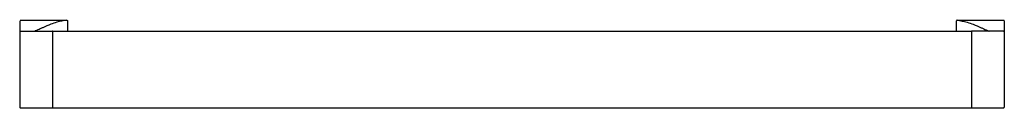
# Model space of a CAD drawing. Header units: millimetres. Extents: x 4120.28 to 4120.73, y 2030.716 to 2030.756.
import ezdxf

# ---------------------------------------------------------------- set-up
doc = ezdxf.new("R2010")
doc.units = ezdxf.units.MM
doc.layers.add('SANINDUSA', color=3, linetype='Continuous')

msp = doc.modelspace()

# ---------------------------------------------------------------- linework, layer by layer
at = {"layer": 'SANINDUSA'}
for p, q in [((4120.2798, 2030.75559), (4120.30114, 2030.75559)), ((4120.30114, 2030.75559), (4120.30114, 2030.75559)), ((4120.70795, 2030.75559), (4120.7293, 2030.75559)), ((4120.70795, 2030.75559), (4120.70795, 2030.75559)), ((4120.27955, 2030.75534), (4120.27955, 2030.71589)), ((4120.30139, 2030.75534), (4120.30139, 2030.75064)), ((4120.7077, 2030.75064), (4120.7077, 2030.75534)), ((4120.72955, 2030.75534), (4120.72955, 2030.71589)), ((4120.2798, 2030.75064), (4120.29435, 2030.75064)), ((4120.29455, 2030.75064), (4120.29455, 2030.71564)), ((4120.29455, 2030.75064), (4120.71455, 2030.75064)), ((4120.71455, 2030.75064), (4120.71455, 2030.71564)), ((4120.7293, 2030.75064), (4120.71475, 2030.75064)), ((4120.2798, 2030.71564), (4120.7293, 2030.71564))]:
    msp.add_line(p, q, dxfattribs=at)
for centre, radius, start, end in [((4120.2798, 2030.75039), 0.00025, 90, 180), ((4120.2865, 2030.75041), 0.000246, 81.1546, 89.9372), ((4120.29435, 2030.75044), 0.0002, 11.25, 90), ((4120.71475, 2030.75044), 0.0002, 90, 168.75), ((4120.7293, 2030.75039), 0.00025, 0, 90), ((4120.2798, 2030.71589), 0.00025, 180, 270), ((4120.29435, 2030.71584), 0.0002, 270, 348.75), ((4120.71475, 2030.71584), 0.0002, 191.25, 270), ((4120.7293, 2030.71589), 0.00025, 270, 0)]:
    msp.add_arc(centre, radius, start, end, dxfattribs=at)
for points, knots in [([(4120.30114, 2030.75559), (4120.29958, 2030.75544), (4120.29707, 2030.75493), (4120.29341, 2030.75368), (4120.29089, 2030.75258), (4120.28896, 2030.75169), (4120.28799, 2030.75124), (4120.28726, 2030.75092), (4120.28685, 2030.75076), (4120.28668, 2030.75071)], [0, 0, 0, 0, 0.305655, 0.498519, 0.75531, 0.844337, 0.913444, 0.964875, 1, 1, 1, 1]), ([(4120.70795, 2030.75559), (4120.70951, 2030.75544), (4120.71202, 2030.75493), (4120.71568, 2030.75368), (4120.71821, 2030.75258), (4120.72013, 2030.75169), (4120.7211, 2030.75124), (4120.72183, 2030.75092), (4120.72224, 2030.75076), (4120.72242, 2030.75071)], [0, 0, 0, 0, 0.305655, 0.498519, 0.75531, 0.844337, 0.913444, 0.964875, 1, 1, 1, 1]), ([(4120.72955, 2030.75534), (4120.72955, 2030.75541), (4120.72949, 2030.75554), (4120.72936, 2030.75559), (4120.7293, 2030.75559)], [0, 0, 0, 0, 0.499754, 1, 1, 1, 1]), ([(4120.28668, 2030.75071), (4120.28666, 2030.7507), (4120.2866, 2030.75068), (4120.28654, 2030.75067), (4120.2865, 2030.75066)], [0, 0, 0, 0, 0.281162, 1, 1, 1, 1]), ([(4120.2865, 2030.75066), (4120.2865, 2030.75066), (4120.28649, 2030.75066), (4120.2865, 2030.75065), (4120.2865, 2030.75065), (4120.28651, 2030.75065), (4120.28653, 2030.75065), (4120.28656, 2030.75065), (4120.28658, 2030.75065), (4120.2866, 2030.75065)], [0, 0, 0, 0, 0.038211, 0.052366, 0.103908, 0.197788, 0.334375, 0.513719, 1, 1, 1, 1]), ([(4120.72242, 2030.75071), (4120.72243, 2030.7507), (4120.72249, 2030.75068), (4120.72255, 2030.75067), (4120.72259, 2030.75066)], [0, 0, 0, 0, 0.281162, 1, 1, 1, 1]), ([(4120.72259, 2030.75066), (4120.72259, 2030.75066), (4120.7226, 2030.75066), (4120.72259, 2030.75065), (4120.72259, 2030.75065), (4120.72258, 2030.75065), (4120.72256, 2030.75065), (4120.72253, 2030.75065), (4120.72251, 2030.75065), (4120.72249, 2030.75065)], [0, 0, 0, 0, 0.038211, 0.052366, 0.103908, 0.197788, 0.334375, 0.513719, 1, 1, 1, 1])]:
    msp.add_open_spline(points, degree=3, knots=knots, dxfattribs=at)
for points in [[(4120.30114, 2030.75559), (4120.3012, 2030.75559), (4120.30127, 2030.75557), (4120.30131, 2030.75552)], [(4120.30131, 2030.75552), (4120.30136, 2030.75548), (4120.30139, 2030.75541), (4120.30139, 2030.75534)], [(4120.70778, 2030.75552), (4120.70773, 2030.75548), (4120.7077, 2030.75541), (4120.7077, 2030.75534)], [(4120.70795, 2030.75559), (4120.70789, 2030.75559), (4120.70782, 2030.75557), (4120.70778, 2030.75552)]]:
    msp.add_open_spline(points, degree=3, dxfattribs=at)

doc.saveas('drawing.dxf')
